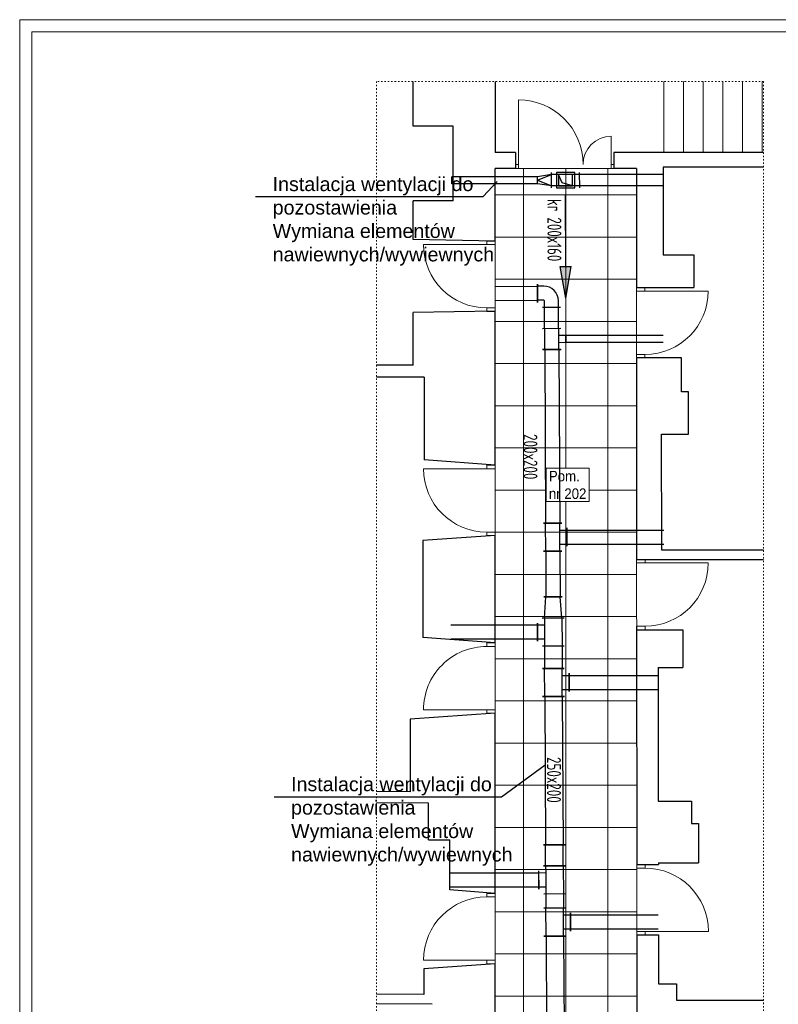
# Model space of a CAD drawing. Header units: millimetres. Extents: x 6904000 to 7075021, y 297772 to 407623.
# Tile 55 of 91: x 7010101 to 7020900, y 313465 to 327472. Entities that reach past the tile are written whole.
import ezdxf
from ezdxf.enums import TextEntityAlignment as Align

# ---------------------------------------------------------------- set-up
doc = ezdxf.new("R2010")
doc.units = ezdxf.units.MM
doc.linetypes.add('MCS - 2 piętro - koncepcja (2026.04.17)_do wysłania$0$ACAD_ISO03W100', pattern=[30, 12, -18])
for name, color, linetype, lineweight in [('$went_nawiew', 150, 'Continuous', 30), ('$went_wyciąg', 32, 'Continuous', 30), ('$WENTYLACJA_OPIS', 20, 'Continuous', 25), ('MCS - 2 piętro - koncepcja (2026.04.17)_do wysłania$0$Przekroje', 8, 'Continuous', 20), ('MCS - 2 piętro - koncepcja (2026.04.17)_do wysłania$0$Przekrojowa', 8, 'Continuous', 25), ('MCS - 2 piętro - koncepcja (2026.04.17)_do wysłania$0$S3_drzwi_nowe', 8, 'Continuous', 18), ('MCS - 2 piętro - koncepcja (2026.04.17)_do wysłania$0$S3_opis pomieszczeń', 8, 'Continuous', 0), ('MCS - 2 piętro - koncepcja (2026.04.17)_do wysłania$0$Widokowa', 8, 'Continuous', 9)]:
    doc.layers.add(name, color=color, linetype=linetype, lineweight=lineweight)
doc.layers.add('_MECH_OPIS', color=7, linetype='Continuous')
doc.layers.add('MCS - 2 piętro - koncepcja (2026.04.17)_do wysłania$0$Obrys powierzchni', color=8, linetype='Continuous', lineweight=9, plot=False)
doc.layers.add('S3_sufit S2', color=7, linetype='Continuous', lineweight=5, true_color=0x7f7f7f)
doc.styles.add('JOZEK', font='isocp3.shx', dxfattribs={"width": 0.9})
doc.styles.add('MCS - 2 piętro - koncepcja (2026.04.17)_do wysłania$0$ARIELCE', font='arial.ttf', dxfattribs={"width": 0.9})
doc.styles.get("Standard").update_dxf_attribs({"font": 'arial.ttf'})

# ---------------------------------------------------------------- blocks, each defined once
blk = doc.blocks.new('MCS - 2 piętro - koncepcja (2026.04.17)_do wysłania$0$zw$74BA')
at = {"layer": 'MCS - 2 piętro - koncepcja (2026.04.17)_do wysłania$0$S3_drzwi_nowe'}
blk.add_line((12, -5), (102, -5.1), dxfattribs=at)
for points in [[(0, -5), (0, 0), (12, 0), (12, -5)], [(-0.1, -100), (-0.1, -95), (11.9, -95), (11.9, -100)]]:
    blk.add_lwpolyline(points, close=True, dxfattribs=at)
blk.add_arc((12, -5), 90, 269.9563, 359.9563, dxfattribs=at)

msp = doc.modelspace()

# ---------------------------------------------------------------- hatches: boundary and pattern name
at = {"layer": '$WENTYLACJA_OPIS'}
msp.add_hatch(color=256, dxfattribs=at).paths.add_polyline_path([(7017793.4, 323959.3), (7017953.4, 323959.4), (7017873.7, 323511.3)])

# ---------------------------------------------------------------- linework, layer by layer
at = {"layer": '$went_nawiew', "ltscale": 1.6}
for p, q in [((7017671.7, 325268.4), (7017471.8, 325237.4)), ((7017472.1, 325187.4), (7017671.7, 325268.4)), ((7017672.7, 325078.4), (7017671.5, 325298.4)), ((7017672.7, 325078.4), (7017671.5, 325298.4)), ((7018071.7, 325270.5), (7017671.7, 325268.4)), ((7018072.7, 325080.5), (7018071.5, 325300.5)), ((7018072.7, 325080.5), (7018071.5, 325300.5)), ((7019259.9, 325270.9), (7018071.7, 325270.5)), ((7017472.1, 325237.4), (7016252.6, 325237.3)), ((7016252.6, 325137.3), (7016252.6, 325237.3)), ((7017472.1, 325137.4), (7016252.6, 325137.3)), ((7017472.4, 325137.4), (7017471.8, 325237.4)), ((7017472.1, 325137.4), (7017472.1, 325237.4)), ((7017472.1, 325187.4), (7017672.5, 325108.4)), ((7017672.5, 325108.4), (7017472.4, 325137.4)), ((7018072.5, 325110.5), (7017672.5, 325108.4)), ((7019260, 325110.9), (7018072.5, 325110.5))]:
    msp.add_line(p, q, dxfattribs=at)
at = {"layer": '$went_nawiew', "color": 2, "ltscale": 1.6}
for p, q in [((7018001.5, 325300.1), (7017741.5, 325298.8)), ((7017741.5, 325298.8), (7017742.7, 325078.8)), ((7017971.7, 325270), (7017771.7, 325268.9)), ((7017771.7, 325268.9), (7017772.5, 325108.9)), ((7017822.3, 325149.2), (7017771.7, 325268.9)), ((7017972.5, 325110), (7017971.7, 325270)), ((7018002.7, 325080.1), (7018001.5, 325300.1)), ((7017972.5, 325110), (7017822.3, 325149.2)), ((7017742.7, 325078.8), (7018002.7, 325080.1)), ((7017772.5, 325108.9), (7017972.5, 325110))]:
    msp.add_line(p, q, dxfattribs=at)
at = {"layer": '$went_wyciąg', "ltscale": 1.6}
for p, q in [((7016869.7, 323677.6), (7017470.3, 323680.7)), ((7017471.5, 323450.7), (7017470.1, 323710.7)), ((7017470.1, 323710.7), (7017471.5, 323450.7)), ((7017560.3, 323681.2), (7017470.3, 323680.7)), ((7016869.7, 323477.6), (7017471.3, 323480.7)), ((7017561.3, 323481.2), (7017471.3, 323480.7)), ((7017571.8, 323381.2), (7017571.4, 323471.2)), ((7017771.8, 323382.3), (7017771.3, 323472.3)), ((7017541.8, 323381.1), (7017801.8, 323382.4)), ((7017541.8, 323381.1), (7017801.8, 323382.4)), ((7017573.4, 323081.3), (7017571.8, 323381.2)), ((7017773.4, 323082.3), (7017771.8, 323382.3)), ((7017543.4, 323081.1), (7017803.4, 323082.4)), ((7017546.4, 323081.1), (7017806.4, 323082.5)), ((7017578, 322781.1), (7017576.4, 323081.3)), ((7017776.9, 322982.3), (7017776.4, 323082.3)), ((7017777.4, 322882.1), (7017776.9, 322982.3)), ((7017777, 322982.2), (7017877, 322982.7)), ((7017778, 322782.1), (7017777.4, 322882.1)), ((7017777.5, 322882.2), (7017877.5, 322882.7)), ((7017877.5, 322882.7), (7017877, 322982.7)), ((7017877.3, 322982.7), (7019260.9, 322982.8)), ((7017877.3, 322982.7), (7017877.3, 322882.7)), ((7017877.3, 322882.7), (7019260.9, 322882.8)), ((7017804.9, 322782.3), (7017544.9, 322780.9)), ((7017548, 322780.9), (7017808, 322782.3)), ((7017889.6, 319981.1), (7017888.2, 320241.1)), ((7017888.8, 320241.1), (7017889, 319981.1)), ((7017789.3, 320010.5), (7017788.3, 320210.7)), ((7017788.4, 320210.6), (7017888.4, 320211.1)), ((7017888.8, 320211.1), (7019269.7, 320212.4)), ((7017789.9, 319910.5), (7017789.3, 320010.5)), ((7017789.4, 320010.6), (7017889.4, 320011.1)), ((7017889, 320011.1), (7019269.9, 320012.4)), ((7017559.9, 319909.3), (7017819.9, 319910.7)), ((7017819.9, 319910.7), (7017559.9, 319909.3)), ((7017589.9, 319909.5), (7017593.2, 319259.6)), ((7017789.9, 319910.5), (7017793.2, 319260.6)), ((7017563.2, 319259.4), (7017823.2, 319260.8)), ((7017823.2, 319260.8), (7017563.2, 319259.4)), ((7017569.8, 318959.4), (7017593.2, 319259.6)), ((7017819.8, 318960.7), (7017793.2, 319260.6)), ((7017849.8, 318960.9), (7017539.8, 318959.3)), ((7017539.8, 318959.3), (7017849.8, 318960.9)), ((7017569.8, 318959.4), (7017570.3, 318859.4)), ((7017819.8, 318960.7), (7017821.9, 318560.6)), ((7017470.7, 318858.8), (7016238.7, 318858.8)), ((7017470.1, 318888.8), (7017471.4, 318628.8)), ((7017570.2, 318859.3), (7017470.2, 318858.8)), ((7017470.8, 318628.8), (7017470.7, 318888.8)), ((7017570.3, 318859.4), (7017571.4, 318659.3)), ((7017470.8, 318658.8), (7016238.7, 318658.8)), ((7017571.3, 318659.4), (7017471.3, 318658.8)), ((7017851.9, 318560.7), (7017541.9, 318559.1)), ((7017851.9, 318560.7), (7017541.9, 318559.1)), ((7017571.4, 318659.3), (7017571.9, 318559.3)), ((7017571.9, 318559.3), (7017573.5, 318241.8)), ((7017821.9, 318560.6), (7017823.5, 318243.1)), ((7017543.5, 318241.7), (7017853.5, 318243.3)), ((7017853.5, 318243.3), (7017543.5, 318241.7)), ((7017575.6, 317841.6), (7017573.5, 318241.8)), ((7017824.1, 318143.1), (7017823.5, 318243.1)), ((7017825.1, 317942.9), (7017824.1, 318143.1)), ((7017824.2, 318143), (7017924.2, 318143.5)), ((7017925.3, 317913.5), (7017924, 318173.5)), ((7017924.6, 318173.5), (7017924.7, 317913.5)), ((7017924.6, 318143.5), (7019183.7, 318144)), ((7017545.6, 317841.5), (7017855.6, 317843.1)), ((7017855.6, 317843.1), (7017545.6, 317841.5)), ((7017575.6, 317841.6), (7017586.6, 315733.1)), ((7017825.6, 317842.9), (7017825.1, 317942.9)), ((7017825.2, 317943), (7017925.2, 317943.5)), ((7017825.6, 317842.9), (7017836.6, 315734.4)), ((7017924.7, 317943.5), (7019183.8, 317944)), ((7017556.6, 315733), (7017866.6, 315734.6)), ((7017866.6, 315734.6), (7017556.6, 315733)), ((7017588.1, 315433.1), (7017586.6, 315733.1)), ((7017838.1, 315434.4), (7017836.6, 315734.4)), ((7017489.1, 315332.5), (7016224.9, 315332.5)), ((7017488.4, 315362.5), (7017489.8, 315102.5)), ((7017588.6, 315333), (7017488.6, 315332.5)), ((7017489.1, 315102.5), (7017489.1, 315362.5)), ((7017868.1, 315434.6), (7017558.1, 315433)), ((7017558.1, 315433), (7017868.1, 315434.6)), ((7017588.1, 315433.1), (7017588.7, 315333.1)), ((7017588.7, 315333.1), (7017589.7, 315132.9)), ((7017838.1, 315434.4), (7017840.2, 315034.2)), ((7017489.1, 315132.5), (7016224.9, 315132.5)), ((7017589.6, 315133), (7017489.6, 315132.5)), ((7017589.7, 315132.9), (7017590.2, 315032.9)), ((7017870.2, 315034.4), (7017560.2, 315032.8)), ((7017870.2, 315034.4), (7017560.2, 315032.8)), ((7017590.2, 315032.9), (7017591.2, 314834.8)), ((7017840.2, 315034.2), (7017841.2, 314836.1)), ((7017561.2, 314834.7), (7017871.2, 314836.3)), ((7017871.2, 314836.3), (7017561.2, 314834.7)), ((7017593.3, 314434.6), (7017591.2, 314834.8)), ((7017841.8, 314736.1), (7017841.2, 314836.1)), ((7017943.1, 314506.5), (7017941.7, 314766.5)), ((7017942.3, 314766.5), (7017942.4, 314506.5)), ((7017842.8, 314535.9), (7017841.8, 314736.1)), ((7017841.9, 314736), (7017941.9, 314736.5)), ((7017942.3, 314736.5), (7019189.7, 314737)), ((7017843.3, 314435.9), (7017842.8, 314535.9)), ((7017842.9, 314536), (7017942.9, 314536.5)), ((7017942.4, 314536.5), (7019189.8, 314537)), ((7017563.3, 314434.5), (7017873.3, 314436.1)), ((7017873.3, 314436.1), (7017563.3, 314434.5)), ((7017593.3, 314434.6), (7017604, 312383.2)), ((7017843.3, 314435.9), (7017854, 312384.5))]:
    msp.add_line(p, q, dxfattribs=at)
for centre, radius, start, end in [((7017561.4, 323471.2), 210, 0.29785, 90.29785), ((7017561.4, 323471.2), 10, 0.29785, 90.29785), ((7017777, 322982.3), 0.1, 180.29785, 270.29785), ((7017777.5, 322882.1), 0.1, 90.29785, 180.29785), ((7017788.4, 320210.7), 0.1, 180.29785, 270.29785), ((7017789.4, 320010.5), 0.1, 90.29785, 180.29785), ((7017570.2, 318859.4), 0.1, 270.29785, 0.29785), ((7017571.3, 318659.3), 0.1, 0.29785, 90.29785), ((7017824.2, 318143.1), 0.1, 180.29785, 270.29785), ((7017825.2, 317942.9), 0.1, 90.29785, 180.29785), ((7017588.6, 315333.1), 0.1, 270.29785, 0.29785), ((7017589.6, 315132.9), 0.1, 0.29785, 90.29785), ((7017841.9, 314736.1), 0.1, 180.29785, 270.29785), ((7017842.9, 314535.9), 0.1, 90.29785, 180.29785)]:
    msp.add_arc(centre, radius, start, end, dxfattribs=at)
at = {"layer": '$WENTYLACJA_OPIS'}
for p, q in [((7017873.4, 323959.3), (7017872.7, 324979.3)), ((7017793.4, 323959.3), (7017953.4, 323959.4)), ((7017873.7, 323511.3), (7017793.4, 323959.3)), ((7017873.7, 323511.3), (7017953.4, 323959.4))]:
    msp.add_line(p, q, dxfattribs=at)
at = {"layer": '_MECH_OPIS'}
for points in [[(7013459.6, 324954.7), (7016699.7, 324954.7), (7016900.2, 325170.1)], [(7013721.6, 316417.3), (7016961.7, 316417.3), (7017581.1, 316872.7)]]:
    msp.add_lwpolyline(points, dxfattribs=at)
at = {"layer": 'MCS - 2 piętro - koncepcja (2026.04.17)_do wysłania$0$Obrys powierzchni', "ltscale": 1.6}
for points in [[(7010101.5, 327472.4), (7031101.5, 327472.4), (7031101.5, 297772.4), (7010101.5, 297772.4)], [(7010276.5, 327297.4), (7030926.5, 327297.4), (7030926.5, 297947.4), (7010276.5, 297947.4)]]:
    msp.add_lwpolyline(points, close=True, dxfattribs=at)
at = {"layer": 'MCS - 2 piętro - koncepcja (2026.04.17)_do wysłania$0$Przekroje', "ltscale": 1.6}
msp.add_line((7018560.5, 325493.3), (7018560.5, 325353.3), dxfattribs=at)
at = {"layer": 'MCS - 2 piętro - koncepcja (2026.04.17)_do wysłania$0$Przekrojowa', "ltscale": 1.6}
for p, q in [((7015701.9, 325957.2), (7015701.9, 326592)), ((7016869.7, 326592), (7016869.7, 325583.2)), ((7016272.3, 325957.2), (7015701.9, 325957.2)), ((7016272.3, 324897.2), (7016272.3, 325957.2)), ((7017160.5, 325583.2), (7016869.7, 325583.2)), ((7017160.5, 325583.2), (7017160.5, 325353.3)), ((7020087.1, 325583.2), (7018560.5, 325583.2)), ((7018560.5, 325583.2), (7018560.5, 325353.3)), ((7020690.1, 325583.2), (7020087.1, 325583.2)), ((7016869.7, 324320.3), (7016869.7, 325353.3)), ((7017160.5, 325353.3), (7016869.7, 325353.3)), ((7018880.8, 325353.3), (7018560.5, 325353.3)), ((7018880.8, 325353.3), (7018881.4, 323660.2)), ((7019259.9, 325375.8), (7019260.3, 324125.8)), ((7020690.1, 325375.8), (7019259.9, 325375.8)), ((7019259.9, 325265.8), (7019259.9, 325265.8)), ((7015701.9, 324347.2), (7015701.9, 324897.2)), ((7016272.3, 324897.2), (7015701.9, 324897.2)), ((7016869.7, 324320.3), (7015701.9, 324347.2)), ((7019260.3, 324125.8), (7019695.4, 324125.8)), ((7019695.4, 324125.8), (7019695.7, 323660.2)), ((7018881.4, 323660.2), (7019695.7, 323660.2)), ((7018881.4, 323645.8), (7018881.4, 323645.8)), ((7016869.7, 323324.9), (7015701.9, 323307.2)), ((7015701.9, 322557.2), (7015701.9, 323307.2)), ((7016869.7, 321133.1), (7016869.7, 323324.9)), ((7018881.8, 322660.2), (7018882.8, 319793.2)), ((7019519.9, 322660.2), (7018881.8, 322660.2)), ((7019520.2, 322175.8), (7019519.9, 322660.2)), ((7015701.7, 322558.9), (7015182.6, 322558.7)), ((7015859.7, 322386.7), (7015182.6, 322386.5)), ((7015859.7, 322386.7), (7015859.7, 321211.1)), ((7019619.9, 322175.8), (7019520.2, 322175.8)), ((7019620.4, 321575.8), (7019619.9, 322175.8)), ((7019239.8, 319925.8), (7019238.3, 321575.8)), ((7019238.3, 321575.8), (7019620.4, 321575.8)), ((7018882.2, 321455.8), (7018882.2, 321455.8)), ((7016869.7, 321133.1), (7015859.7, 321211.1)), ((7016869.7, 320133.1), (7015839.7, 320061.1)), ((7016869.7, 318605.2), (7016869.7, 320133.1)), ((7015839.7, 320061.1), (7015839.7, 318684.8)), ((7020690.1, 319925.8), (7019239.8, 319925.8)), ((7018882.8, 319793.2), (7019191, 319793.2)), ((7019191, 319793.2), (7020690.1, 319793.2)), ((7016869.7, 318605.2), (7015839.7, 318684.8)), ((7018882.3, 318793.3), (7018884.1, 315452.2)), ((7018882.3, 318793.3), (7019540.6, 318793.3)), ((7019540.6, 318793.3), (7019541.5, 318255.8)), ((7019191.5, 318255.8), (7019541.5, 318255.8)), ((7019191.5, 318255.8), (7019192.1, 316355.8)), ((7016869.7, 317605.2), (7015659.7, 317520.7)), ((7016869.7, 315042), (7016869.7, 317605.2)), ((7015659.7, 317520.7), (7015659.7, 316489)), ((7015659.7, 316489), (7015182.6, 316492.2)), ((7015922.3, 316324.9), (7015182.6, 316330)), ((7015922.3, 315805.6), (7015922.3, 316324.9)), ((7019192.1, 316355.8), (7019662.1, 316355.8)), ((7019662.1, 316355.8), (7019662.2, 316035.8)), ((7019662.2, 316035.8), (7019762.2, 316035.8)), ((7019762.2, 316035.8), (7019762.4, 315479.5)), ((7015922.3, 315805.6), (7016222.3, 315805.6)), ((7016222.3, 315092), (7016222.3, 315805.6)), ((7019192.4, 315479.5), (7019762.4, 315479.5)), ((7019192.4, 315479.5), (7019192.4, 315452.2)), ((7018884.1, 315452.2), (7019192.4, 315452.2)), ((7016869.7, 315042), (7016222.3, 315092)), ((7018884.4, 314452.2), (7018885.4, 311525.8)), ((7018884.4, 314452.2), (7019192.7, 314452.2)), ((7019192.7, 314452.2), (7019192.9, 313755.8)), ((7016869.7, 314042), (7015852.3, 313970.9)), ((7015852.3, 313970.9), (7015852.3, 313605.4)), ((7016869.7, 312540.8), (7016869.7, 314042)), ((7019192.9, 313755.8), (7019452.9, 313755.8)), ((7019452.9, 313755.8), (7019453, 313525.8)), ((7015852.3, 313605.4), (7015182.6, 313610)), ((7019453, 313525.8), (7020690.1, 313525.8)), ((7015972.3, 313464.6), (7015182.6, 313470))]:
    msp.add_line(p, q, dxfattribs=at)
at = {"layer": 'MCS - 2 piętro - koncepcja (2026.04.17)_do wysłania$0$S3_drzwi_nowe'}
for p, q in [((7017200.5, 325413.3), (7017200.5, 326333.3)), ((7018520.5, 325413.3), (7018520.5, 325813.3)), ((7016749.5, 324273.1), (7015849.5, 324272.4)), ((7019002.2, 323610.3), (7019902.2, 323610.3))]:
    msp.add_line(p, q, dxfattribs=at)
for points in [[(7017160.5, 325353.3), (7017200.5, 325353.3), (7017200.5, 325413.3), (7017160.5, 325413.3)], [(7018520.5, 325353.3), (7018560.5, 325353.3), (7018560.5, 325413.3), (7018520.5, 325413.3)], [(7016869.5, 324273.2), (7016869.4, 324323.2), (7016749.4, 324323.1), (7016749.5, 324273.1)], [(7018882.2, 323610.3), (7018882.2, 323660.3), (7019002.2, 323660.3), (7019002.2, 323610.3)], [(7016870.2, 323323.2), (7016870.1, 323373.2), (7016750.1, 323373.1), (7016750.2, 323323.1)], [(7018882.2, 322660.3), (7018882.2, 322710.3), (7019002.2, 322710.3), (7019002.2, 322660.3)]]:
    msp.add_lwpolyline(points, close=True, dxfattribs=at)
for centre, radius, start, end in [((7017200.5, 325413.3), 920, 359.99978, 89.99978), ((7018520.5, 325413.3), 400, 89.99978, 179.99978), ((7016749.5, 324273.1), 900, 180.04359, 270.04359), ((7019002.2, 323610.3), 900, 269.99989, 359.99989)]:
    msp.add_arc(centre, radius, start, end, dxfattribs=at)
at = {"layer": 'MCS - 2 piętro - koncepcja (2026.04.17)_do wysłania$0$Widokowa', "linetype": 'MCS - 2 piętro - koncepcja (2026.04.17)_do wysłania$0$ACAD_ISO03W100', "ltscale": 1.6}
for p, q in [((7015182.6, 326592), (7015182.6, 298828.1)), ((7020690.1, 326592), (7015182.6, 326592)), ((7020690.1, 326592), (7020690.1, 298828.1))]:
    msp.add_line(p, q, dxfattribs=at)
at = {"layer": 'MCS - 2 piętro - koncepcja (2026.04.17)_do wysłania$0$Widokowa', "ltscale": 1.6}
for p, q in [((7019269.3, 326592), (7019269.3, 325583.2)), ((7019549.3, 326592), (7019549.3, 325583.2)), ((7019829.3, 326592), (7019829.3, 325583.2)), ((7020109.3, 326592), (7020109.3, 325583.2)), ((7020389.3, 326592), (7020389.3, 325583.2)), ((7020669.3, 326592), (7020669.3, 325583.2))]:
    msp.add_line(p, q, dxfattribs=at)
at = {"layer": 'S3_sufit S2', "ltscale": 1.6}
for points in [[(7018889.7, 299704.6), (7018880.8, 325353.3), (7016869.7, 325353.2), (7016869.7, 311028), (7017069.7, 311028), (7017069.7, 310817.3), (7016869.7, 310817.3), (7016869.7, 303239.5), (7016869.7, 303233), (7016869.7, 302239.5), (7016869.7, 302239.5), (7016869.7, 300050), (7018889.7, 299704.6)], [(7016869.7, 324980.7), (7017275.2, 324980.7), (7017275.2, 325353.2)], [(7017275.2, 325353.2), (7017275.2, 324980.7), (7017875.2, 324980.7), (7017875.2, 325353.2)], [(7017875.2, 325353.2), (7017875.2, 324980.7), (7018475.2, 324980.7), (7018475.2, 325353.3)], [(7018475.2, 325353.3), (7018475.2, 324980.7), (7018880.9, 324980.7)], [(7016869.7, 324380.7), (7017275.2, 324380.7), (7017275.2, 324980.7), (7016869.7, 324980.7)], [(7018880.9, 324980.7), (7018475.2, 324980.7), (7018475.2, 324380.7), (7018881.1, 324380.7)], [(7016869.7, 323780.7), (7017275.2, 323780.7), (7017275.2, 324380.7), (7016869.7, 324380.7)], [(7018881.1, 324380.7), (7018475.2, 324380.7), (7018475.2, 323780.7), (7018881.4, 323780.7)], [(7016869.7, 323180.7), (7017275.2, 323180.7), (7017275.2, 323780.7), (7016869.7, 323780.7)], [(7018881.4, 323780.7), (7018475.2, 323780.7), (7018475.2, 323180.7), (7018881.6, 323180.7)], [(7016869.7, 322580.7), (7017275.2, 322580.7), (7017275.2, 323180.7), (7016869.7, 323180.7)], [(7018881.6, 323180.7), (7018475.2, 323180.7), (7018475.2, 322580.7), (7018881.8, 322580.7)], [(7016869.7, 321980.7), (7017275.2, 321980.7), (7017275.2, 322580.7), (7016869.7, 322580.7)], [(7018881.8, 322580.7), (7018475.2, 322580.7), (7018475.2, 321980.7), (7018882, 321980.7)], [(7016869.7, 321380.7), (7017275.2, 321380.7), (7017275.2, 321980.7), (7016869.7, 321980.7)], [(7018882, 321980.7), (7018475.2, 321980.7), (7018475.2, 321380.7), (7018882.2, 321380.7)], [(7016869.7, 320780.7), (7017275.2, 320780.7), (7017275.2, 321380.7), (7016869.7, 321380.7)], [(7018882.2, 321380.7), (7018475.2, 321380.7), (7018475.2, 320780.7), (7018882.4, 320780.7)], [(7016869.7, 320180.7), (7017275.2, 320180.7), (7017275.2, 320780.7), (7016869.7, 320780.7)], [(7018882.4, 320780.7), (7018475.2, 320780.7), (7018475.2, 320180.7), (7018882.6, 320180.7)], [(7016869.7, 319580.7), (7017275.2, 319580.7), (7017275.2, 320180.7), (7016869.7, 320180.7)], [(7018882.6, 320180.7), (7018475.2, 320180.7), (7018475.2, 319580.7), (7018882.8, 319580.7)], [(7016869.7, 318980.7), (7017275.2, 318980.7), (7017275.2, 319580.7), (7016869.7, 319580.7)], [(7018882.8, 319580.7), (7018475.2, 319580.7), (7018475.2, 318980.7), (7018883, 318980.7)], [(7016869.7, 318380.7), (7017275.2, 318380.7), (7017275.2, 318980.7), (7016869.7, 318980.7)], [(7018883, 318980.7), (7018475.2, 318980.7), (7018475.2, 318380.7), (7018883.2, 318380.7)], [(7016869.7, 317780.7), (7017275.2, 317780.7), (7017275.2, 318380.7), (7016869.7, 318380.7)], [(7018883.2, 318380.7), (7018475.2, 318380.7), (7018475.2, 317780.7), (7018883.4, 317780.7)], [(7016869.7, 317180.7), (7017275.2, 317180.7), (7017275.2, 317780.7), (7016869.7, 317780.7)], [(7018883.4, 317780.7), (7018475.2, 317780.7), (7018475.2, 317180.7), (7018883.6, 317180.7)], [(7016869.7, 316580.7), (7017275.2, 316580.7), (7017275.2, 317180.7), (7016869.7, 317180.7)], [(7018883.6, 317180.7), (7018475.2, 317180.7), (7018475.2, 316580.7), (7018883.8, 316580.7)], [(7016869.7, 315980.7), (7017275.2, 315980.7), (7017275.2, 316580.7), (7016869.7, 316580.7)], [(7018883.8, 316580.7), (7018475.2, 316580.7), (7018475.2, 315980.7), (7018884, 315980.7)], [(7016869.7, 315380.7), (7017275.2, 315380.7), (7017275.2, 315980.7), (7016869.7, 315980.7)], [(7018884, 315980.7), (7018475.2, 315980.7), (7018475.2, 315380.7), (7018884.2, 315380.7)], [(7016869.7, 314780.7), (7017275.2, 314780.7), (7017275.2, 315380.7), (7016869.7, 315380.7)], [(7018884.2, 315380.7), (7018475.2, 315380.7), (7018475.2, 314780.7), (7018884.5, 314780.7)], [(7016869.7, 314180.7), (7017275.2, 314180.7), (7017275.2, 314780.7), (7016869.7, 314780.7)], [(7018884.5, 314780.7), (7018475.2, 314780.7), (7018475.2, 314180.7), (7018884.7, 314180.7)], [(7016869.7, 313580.7), (7017275.2, 313580.7), (7017275.2, 314180.7), (7016869.7, 314180.7)], [(7018884.7, 314180.7), (7018475.2, 314180.7), (7018475.2, 313580.7), (7018884.9, 313580.7)], [(7016869.7, 312980.7), (7017275.2, 312980.7), (7017275.2, 313580.7), (7016869.7, 313580.7)], [(7018884.9, 313580.7), (7018475.2, 313580.7), (7018475.2, 312980.7), (7018885.1, 312980.7)]]:
    msp.add_lwpolyline(points, dxfattribs=at)
for points in [[(7017275.2, 324380.7), (7017875.2, 324380.7), (7017875.2, 324980.7), (7017275.2, 324980.7)], [(7017875.2, 324380.7), (7018475.2, 324380.7), (7018475.2, 324980.7), (7017875.2, 324980.7)], [(7017275.2, 323780.7), (7017875.2, 323780.7), (7017875.2, 324380.7), (7017275.2, 324380.7)], [(7017875.2, 323780.7), (7018475.2, 323780.7), (7018475.2, 324380.7), (7017875.2, 324380.7)], [(7017275.2, 323180.7), (7017875.2, 323180.7), (7017875.2, 323780.7), (7017275.2, 323780.7)], [(7017875.2, 323180.7), (7018475.2, 323180.7), (7018475.2, 323780.7), (7017875.2, 323780.7)], [(7017275.2, 322580.7), (7017875.2, 322580.7), (7017875.2, 323180.7), (7017275.2, 323180.7)], [(7017875.2, 322580.7), (7018475.2, 322580.7), (7018475.2, 323180.7), (7017875.2, 323180.7)], [(7017275.2, 321980.7), (7017875.2, 321980.7), (7017875.2, 322580.7), (7017275.2, 322580.7)], [(7017875.2, 321980.7), (7018475.2, 321980.7), (7018475.2, 322580.7), (7017875.2, 322580.7)], [(7017275.2, 321380.7), (7017875.2, 321380.7), (7017875.2, 321980.7), (7017275.2, 321980.7)], [(7017875.2, 321380.7), (7018475.2, 321380.7), (7018475.2, 321980.7), (7017875.2, 321980.7)], [(7017275.2, 320780.7), (7017875.2, 320780.7), (7017875.2, 321380.7), (7017275.2, 321380.7)], [(7017875.2, 320780.7), (7018475.2, 320780.7), (7018475.2, 321380.7), (7017875.2, 321380.7)], [(7017275.2, 320180.7), (7017875.2, 320180.7), (7017875.2, 320780.7), (7017275.2, 320780.7)], [(7017875.2, 320180.7), (7018475.2, 320180.7), (7018475.2, 320780.7), (7017875.2, 320780.7)], [(7017275.2, 319580.7), (7017875.2, 319580.7), (7017875.2, 320180.7), (7017275.2, 320180.7)], [(7017875.2, 319580.7), (7018475.2, 319580.7), (7018475.2, 320180.7), (7017875.2, 320180.7)], [(7017275.2, 318980.7), (7017875.2, 318980.7), (7017875.2, 319580.7), (7017275.2, 319580.7)], [(7017875.2, 318980.7), (7018475.2, 318980.7), (7018475.2, 319580.7), (7017875.2, 319580.7)], [(7017275.2, 318380.7), (7017875.2, 318380.7), (7017875.2, 318980.7), (7017275.2, 318980.7)], [(7017875.2, 318380.7), (7018475.2, 318380.7), (7018475.2, 318980.7), (7017875.2, 318980.7)], [(7017275.2, 317780.7), (7017875.2, 317780.7), (7017875.2, 318380.7), (7017275.2, 318380.7)], [(7017875.2, 317780.7), (7018475.2, 317780.7), (7018475.2, 318380.7), (7017875.2, 318380.7)], [(7017275.2, 317180.7), (7017875.2, 317180.7), (7017875.2, 317780.7), (7017275.2, 317780.7)], [(7017875.2, 317180.7), (7018475.2, 317180.7), (7018475.2, 317780.7), (7017875.2, 317780.7)], [(7017275.2, 316580.7), (7017875.2, 316580.7), (7017875.2, 317180.7), (7017275.2, 317180.7)], [(7017875.2, 316580.7), (7018475.2, 316580.7), (7018475.2, 317180.7), (7017875.2, 317180.7)], [(7017275.2, 315980.7), (7017875.2, 315980.7), (7017875.2, 316580.7), (7017275.2, 316580.7)], [(7017875.2, 315980.7), (7018475.2, 315980.7), (7018475.2, 316580.7), (7017875.2, 316580.7)], [(7017275.2, 315380.7), (7017875.2, 315380.7), (7017875.2, 315980.7), (7017275.2, 315980.7)], [(7017875.2, 315380.7), (7018475.2, 315380.7), (7018475.2, 315980.7), (7017875.2, 315980.7)], [(7017275.2, 314780.7), (7017875.2, 314780.7), (7017875.2, 315380.7), (7017275.2, 315380.7)], [(7017875.2, 314780.7), (7018475.2, 314780.7), (7018475.2, 315380.7), (7017875.2, 315380.7)], [(7017275.2, 314180.7), (7017875.2, 314180.7), (7017875.2, 314780.7), (7017275.2, 314780.7)], [(7017875.2, 314180.7), (7018475.2, 314180.7), (7018475.2, 314780.7), (7017875.2, 314780.7)], [(7017275.2, 313580.7), (7017875.2, 313580.7), (7017875.2, 314180.7), (7017275.2, 314180.7)], [(7017875.2, 313580.7), (7018475.2, 313580.7), (7018475.2, 314180.7), (7017875.2, 314180.7)], [(7017275.2, 312980.7), (7017875.2, 312980.7), (7017875.2, 313580.7), (7017275.2, 313580.7)], [(7017875.2, 312980.7), (7018475.2, 312980.7), (7018475.2, 313580.7), (7017875.2, 313580.7)]]:
    msp.add_lwpolyline(points, close=True, dxfattribs=at)

# ---------------------------------------------------------------- block references
at = {"layer": 'MCS - 2 piętro - koncepcja (2026.04.17)_do wysłania$0$S3_drzwi_nowe', "yscale": 10, "zscale": 10}
for p, xscale, rotation in [((7016869.7, 321133.2), -10, 359.9561940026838), ((7018882.8, 319793.3), 10, 0.04358967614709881), ((7016869.7, 317605.2), 10, 180.0435896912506), ((7018884.1, 314452.2), -10, 179.9561940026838), ((7016869.7, 314042), 10, 180.043589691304)]:
    msp.add_blockref('MCS - 2 piętro - koncepcja (2026.04.17)_do wysłania$0$zw$74BA', p, dxfattribs=dict(at, xscale=xscale, rotation=rotation))

# ---------------------------------------------------------------- texts
at = {"layer": '$WENTYLACJA_OPIS', "style": 'JOZEK', "oblique": 0, "width": 0.75}
for s, p in [('kr 200x160', (7017713, 324478.8)), ('200x200', (7017372.2, 321254.6)), ('250x200', (7017706.8, 316657.1))]:
    msp.add_text(s, height=200, rotation=270.04115, dxfattribs=at).set_placement(p, align=Align.MIDDLE_CENTER)
at = {"layer": '_MECH_OPIS', "char_height": 200, "width": 2986.393, "attachment_point": 1}
for insert in [(7013702.7, 325234), (7013964.7, 316696.6)]:
    msp.add_mtext('Instalacja wentylacji do pozostawienia\\PWymiana elementów nawiewnych/wywiewnych\\P', dxfattribs=dict(at, insert=insert))

# ---------------------------------------------------------------- next in the draw order: texts
at = {"layer": 'MCS - 2 piętro - koncepcja (2026.04.17)_do wysłania$0$S3_opis pomieszczeń', "insert": (7017633.8, 321054.1), "char_height": 75, "attachment_point": 1, "style": 'MCS - 2 piętro - koncepcja (2026.04.17)_do wysłania$0$ARIELCE', "bg_fill": 18}
msp.add_mtext('{\\fArial|b0|i0|c238|p34;\\H2x;Pom.\\Pnr 202}', dxfattribs=at)

# ---------------------------------------------------------------- next in the draw order: linework, layer by layer
at = {"layer": '$went_wyciąg', "ltscale": 1.6}
for p, q in [((7017574.9, 322781.1), (7017587.8, 320309.7)), ((7017774.9, 322782.1), (7017787.8, 320310.7)), ((7017557.8, 320309.5), (7017817.8, 320310.9)), ((7017817.8, 320310.9), (7017557.8, 320309.5)), ((7017589.9, 319909.5), (7017587.8, 320309.7)), ((7017788.3, 320210.7), (7017787.8, 320310.7))]:
    msp.add_line(p, q, dxfattribs=at)

doc.saveas('drawing.dxf')
